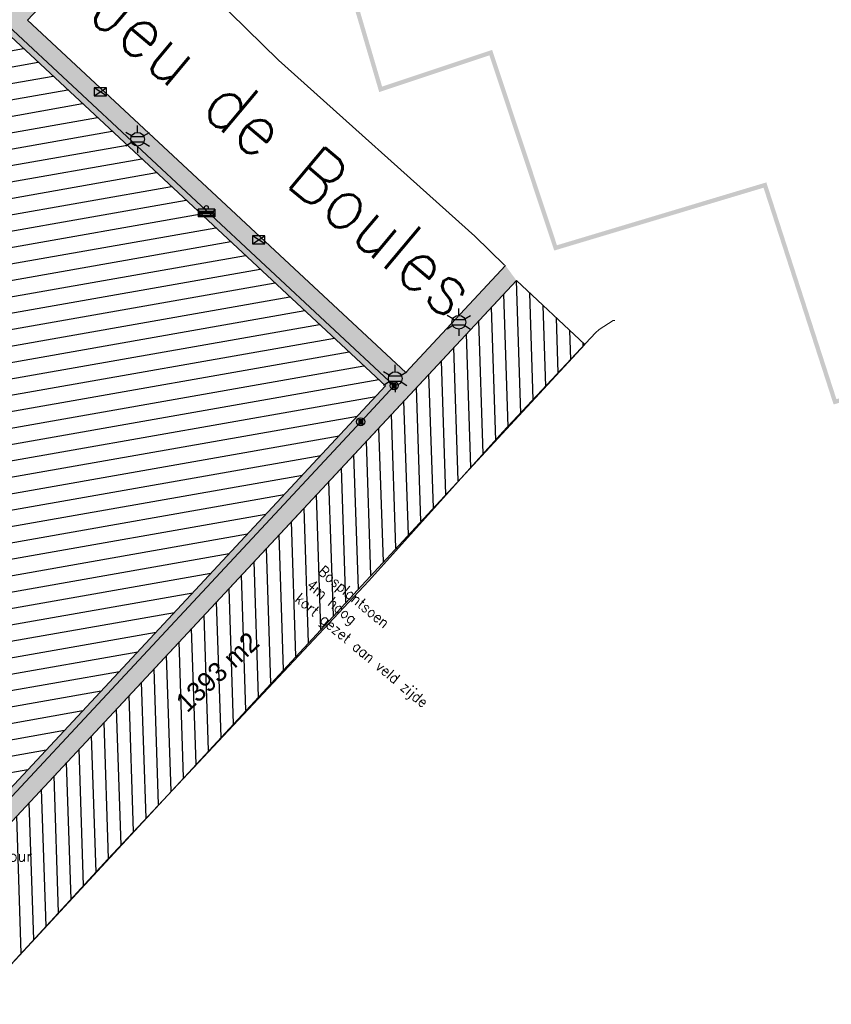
# Model space of a CAD drawing. Header units: metres. Extents: x 102852 to 106916, y 385458 to 392749.
# Tile 5 of 11: x 104537 to 104612, y 385997 to 386089. Entities that reach past the tile are written whole.
import ezdxf
from ezdxf.enums import TextEntityAlignment as Align

# ---------------------------------------------------------------- set-up
doc = ezdxf.new("R2010")
doc.units = ezdxf.units.M
for name, color, linetype, lineweight in [('0-BEPLANTING', 14, 'Continuous', 30), ('0-HAAG', 82, 'Continuous', 30), ('0-HOCKEYVELD', 130, 'Continuous', 30), ('0-VERHARDING', 5, 'Continuous', 30), ('_alg-maatvoering', 7, 'Continuous', 0), ('B-WE-GR-STRUIK-G', 90, 'Continuous', 13), ('B-WE-IE-MEUBILAIR_WEGMEUBILAIR-S', 7, 'Continuous', 30), ('B-WE-IE-OV-LICHTMAST-S', 40, 'Continuous', 30), ('B-WE-IE-TERREINAFSCHEIDING_KUNSTMATIG_HEKWERK-G', 6, 'Continuous', 0), ('B-WE-RI-HWA_KOLK_STRAATKOLK-S', 150, 'Continuous', 30), ('B-WE-VH-KANTVERHARDING-G', 60, 'Continuous', 13), ('B-WE-VH-MATERIAALGRENS-G', 31, 'Continuous', 13), ('Boomsoort', 10, 'Continuous', 0)]:
    doc.layers.add(name, color=color, linetype=linetype, lineweight=lineweight)
doc.styles.add('arial', font='arial.ttf')
doc.styles.add('ISO 1 1000 T2 5 0', font='font_iso.shx', dxfattribs={"height": 2.5})
doc.styles.add('NLCS-ISO', font='NLCS-ISO.ttf')
doc.styles.add('Style-STANDARD', font='STANDARD.shx')
doc.styles.add('Style-txt', font='txt.shx')

# ---------------------------------------------------------------- blocks, each defined once
blk = doc.blocks.new('SIE-WEG_PAAL_VAST_3')
blk.add_hatch(color=256).paths.add_polyline_path([(-0.37, -0.37), (-0.37, 0.37), (0.37, 0.37), (0.37, -0.37)])
blk.add_circle((0, 0), 0.75)
blk.add_3dface([(0.37, 0.37), (-0.37, 0.37), (-0.37, -0.37), (0.37, -0.37)])
at = {"style": 'NLCS-ISO'}
blk.add_attdef('TYPE', (0, 0), '', height=1.75, dxfattribs=at)
blk = doc.blocks.new('B-SIE-WEG_LICHTMAST-SO_3')
at = {"ltscale": 0.1}
for p, q in [((0, 1.27), (0, 2.53)), ((-1.1, 0.63), (-2.19, 1.27)), ((1.1, 0.63), (2.19, 1.27)), ((-1.1, -0.63), (-2.19, -1.27)), ((0, -1.27), (0, -2.53)), ((1.1, -0.63), (2.19, -1.27))]:
    blk.add_line(p, q, dxfattribs=at)
at = {"flags": 128}
for points in [[(-1.16, 0.5), (1.16, 0.5)], [(-1.16, -0.5), (1.16, -0.5)]]:
    blk.add_lwpolyline(points, dxfattribs=at)
at = {"ltscale": 0.1}
blk.add_circle((0, 0), 1.27, dxfattribs=at)
at = {"style": 'NLCS-ISO'}
blk.add_attdef('TYPE', text='', height=1.8, dxfattribs=at).set_placement((0, 2.53), align=Align.BOTTOM_CENTER)
blk = doc.blocks.new('Straatkolk 300x450')
at = {"layer": 'B-WE-RI-HWA_KOLK_STRAATKOLK-S'}
for p, q in [((-1.13, -0.75), (1.13, 0.75)), ((1.13, -0.75), (-1.13, 0.75))]:
    blk.add_line(p, q, dxfattribs=at)
blk.add_3dface([(-1.13, -0.75), (1.13, -0.75), (1.13, 0.75), (-1.13, 0.75)], dxfattribs=at)
blk = doc.blocks.new('SIE-WEG_AFVALBAK_TYPE_02')
at = {"linetype": 'Continuous'}
for p, q in [((1.56, -0.35), (-1.56, -0.35)), ((-1.33, -0.76), (-1.56, -0.35)), ((-1.33, -0.99), (-1.56, -1.72)), ((1.56, -1.72), (-1.56, -1.72)), ((1.33, -0.76), (-1.33, -0.76)), ((-1.33, -0.99), (-1.33, -0.76)), ((1.33, -0.99), (-1.33, -0.99)), ((-1.18, -1.16), (-1.3, -1.55)), ((1.3, -1.55), (-1.3, -1.55)), ((1.18, -1.16), (-1.18, -1.16)), ((1.18, -1.16), (1.3, -1.55)), ((1.33, -0.76), (1.56, -0.35)), ((1.33, -0.99), (1.33, -0.76)), ((1.33, -0.99), (1.56, -1.72))]:
    blk.add_line(p, q, dxfattribs=at)
for p, q in [((-1.56, -0.35), (-1.56, -1.72)), ((1.56, -0.35), (1.56, -1.72))]:
    blk.add_line(p, q)
blk.add_circle((0, 0), 0.354, dxfattribs=at)

msp = doc.modelspace()

# ---------------------------------------------------------------- hatches: boundary and pattern name
at = {"layer": '0-BEPLANTING', "extrusion": (0, 0, -1)}
h = msp.add_hatch(dxfattribs=at)
h.set_pattern_fill('HATCH', color=256, scale=0.1, style=0, pattern_type=2)
h.set_pattern_definition([(268.1149, (-104582.728, 386064.554), (1.19935, -0.039475), [])])
h.paths.add_polyline_path([(-104582.728, 386064.554), (-104589.069, 386058.617), (-104532.686, 385997.71), (-104531.275, 385997.345), (-104530.893, 385997.654), (-104529.897, 385999.262), (-104530.644, 386001.198), (-104531.596, 386004.918), (-104531.85, 386005.714), (-104529.697, 386007.41), (-104531.166, 386009.275)])
at = {"layer": '0-HAAG', "ltscale": 0.2, "true_color": 0x136734}
for points in [[(104564.184, 386101.756), (104569.994, 386082.036), (104580.226, 386085.447), (104586.236, 386067.324), (104605.672, 386073.156), (104612.176, 386053.036), (104650.778, 386064.307), (104644.28, 386085.411), (104657.961, 386089.565), (104645.853, 386127.411), (104645.433, 386128.766), (104655.45, 386131.782), (104649.838, 386149.742), (104644.049, 386169.16), (104643.916, 386169.54), (104635.788, 386167.129), (104627.633, 386164.579), (104616.694, 386161.244), (104608.3, 386158.621), (104611.335, 386148.869), (104612.047, 386149.099), (104609.289, 386157.973), (104643.601, 386168.716), (104649.456, 386149.624), (104654.948, 386132.048), (104644.931, 386129.033), (104645.472, 386127.289), (104657.456, 386089.83), (104643.779, 386085.677), (104650.276, 386064.578), (104612.437, 386053.528), (104605.933, 386073.652), (104586.493, 386067.819), (104580.479, 386085.953), (104570.261, 386082.546), (104564.567, 386101.873), (104564.184, 386101.756), (104631.711, 386165.854), (104627.633, 386164.579), (104610.668, 386153.536), (104609.289, 386157.973), (104631.462, 386164.915), (104643.601, 386168.716)], [(104564.184, 386101.756), (104569.994, 386082.036), (104580.226, 386085.447), (104586.236, 386067.324), (104605.672, 386073.156), (104612.176, 386053.036), (104650.778, 386064.307), (104644.28, 386085.411), (104657.961, 386089.565), (104645.853, 386127.411), (104645.433, 386128.766), (104655.45, 386131.782), (104649.838, 386149.742), (104644.049, 386169.16), (104643.916, 386169.54), (104635.788, 386167.129), (104627.633, 386164.579), (104616.694, 386161.244), (104608.3, 386158.621), (104611.335, 386148.869), (104612.047, 386149.099), (104609.289, 386157.973), (104643.601, 386168.716), (104649.456, 386149.624), (104654.948, 386132.048), (104644.931, 386129.033), (104645.472, 386127.289), (104657.456, 386089.83), (104643.779, 386085.677), (104650.276, 386064.578), (104612.437, 386053.528), (104605.933, 386073.652), (104586.493, 386067.819), (104580.479, 386085.953), (104570.261, 386082.546), (104564.567, 386101.873), (104564.184, 386101.756), (104616.966, 386160.377), (104627.879, 386163.793), (104636.033, 386166.346), (104643.601, 386168.716)]]:
    msp.add_hatch(color=116, dxfattribs=at).paths.add_polyline_path(points)
at = {"layer": '0-HOCKEYVELD'}
h = msp.add_hatch(dxfattribs=at)
h.set_pattern_fill('HATCH', color=256, scale=0.1, style=0, pattern_type=2)
h.set_pattern_definition([(10, (104535.0137, 386073.5585), (-0.260472, 1.477212), [])])
h.paths.add_polyline_path([(104534.547, 386088.317), (104498.556, 386121.859), (104459.026, 386079.429), (104531.042, 386012.341), (104570.587, 386054.761), (104535.317, 386087.619)])
at = {"layer": '0-VERHARDING', "ltscale": 0.2, "true_color": 0x939598, "extrusion": (0, 0, -1)}
h = msp.add_hatch(color=252, dxfattribs=at)
h.paths.add_polyline_path([(-104545.831, 386099.819), (-104548.094, 386107.205), (-104549.994, 386120.024), (-104539.764, 386121.466), (-104539.51, 386120.577), (-104540.382, 386120.452), (-104548.985, 386119.168), (-104547.269, 386107.67), (-104544.928, 386100.271)], flags=17)
h.paths.add_polyline_path([(-104487.548, 386048.579), (-104488.187, 386049.238), (-104487.499, 386050.166), (-104485.257, 386052.259), (-104486.295, 386053.346), (-104488.501, 386051.27), (-104488.775, 386051.715), (-104459.026, 386079.429), (-104498.556, 386121.859), (-104535.855, 386087.118), (-104537.355, 386088.728), (-104546.515, 386098.578), (-104545.831, 386099.819), (-104544.928, 386100.271), (-104544.709, 386100.39), (-104544.004, 386098.057), (-104543.329, 386097.486), (-104542.807, 386098.339), (-104543.474, 386102.955), (-104543.827, 386102.972), (-104535.772, 386104.117), (-104536.905, 386112.193), (-104539.142, 386111.999), (-104539.432, 386113.944), (-104537.573, 386114.249), (-104539.51, 386120.577), (-104539.764, 386121.466), (-104544.445, 386137.178), (-104544.692, 386138.046), (-104545.084, 386138.86), (-104545.609, 386139.594), (-104540.945, 386141.397), (-104541.634, 386140.792), (-104538.984, 386131.996), (-104535.816, 386121.488), (-104534.116, 386115.719), (-104529.901, 386106.258), (-104521.318, 386114.232), (-104517.767, 386110.408), (-104498.352, 386128.536), (-104495.387, 386125.358), (-104492.518, 386144.681), (-104491.009, 386145.111), (-104494.151, 386124.071), (-104484.808, 386113.997), (-104445.912, 386072.266), (-104448.891, 386069.215), (-104457.102, 386078.249), (-104474.336, 386062.154), (-104473.754, 386061.494), (-104478.588, 386056.958), (-104479.225, 386057.569), (-104484.309, 386052.876), (-104483.704, 386052.241)], flags=17)
msp.add_hatch(color=252, dxfattribs=at).paths.add_polyline_path([(-104531.166, 386009.275), (-104582.728, 386064.554), (-104581.702, 386065.949), (-104572.466, 386056.011), (-104537.355, 386088.728), (-104535.855, 386087.118), (-104570.587, 386054.761), (-104531.042, 386012.341), (-104501.282, 386040.065), (-104500.926, 386039.683), (-104503.135, 386037.61), (-104502.132, 386036.522), (-104499.891, 386038.618), (-104498.223, 386038.693), (-104502.095, 386035.054), (-104502.712, 386035.728), (-104507.87, 386030.873), (-104507.266, 386030.23), (-104512.113, 386025.602), (-104512.773, 386026.316)])

# ---------------------------------------------------------------- linework, layer by layer
at = {"layer": '0-BEPLANTING', "flags": 128}
msp.add_lwpolyline([(104582.728, 386064.554), (104589.069, 386058.617), (104532.686, 385997.71), (104532.071, 385997.345), (104531.275, 385997.345), (104530.51, 385997.962), (104529.897, 385999.262), (104530.644, 386001.198), (104531.596, 386004.918), (104531.85, 386005.714), (104529.697, 386007.41), (104531.166, 386009.275)], close=True, dxfattribs=at)
at = {"layer": 'B-WE-GR-STRUIK-G', "flags": 128}
for points in [[(104581.615, 386065.966), (104578.875, 386068.668), (104560.649, 386084.993), (104550.188, 386095.285), (104546.428, 386098.595)], [(104531.656, 386004.811), (104530.644, 386001.198), (104529.897, 385999.262), (104530.51, 385997.962), (104531.275, 385997.345), (104532.071, 385997.345), (104532.686, 385997.71), (104544.791, 386010.809), (104569.023, 386036.671), (104581.458, 386050.489), (104590.07, 386059.687), (104590.397, 386059.984), (104591.715, 386060.82), (104591.853, 386060.832)]]:
    msp.add_lwpolyline(points, dxfattribs=at)
at = {"layer": 'B-WE-IE-TERREINAFSCHEIDING_KUNSTMATIG_HEKWERK-G', "flags": 128}
msp.add_lwpolyline([(104502.643, 386036.974), (104503.188, 386037.483), (104509.65, 386031.464), (104508.615, 386030.385), (104512.183, 386027.008), (104513.228, 386028.106), (104531.045, 386011.543), (104532.023, 386012.535), (104534.171, 386014.839), (104568.272, 386051.432), (104571.38, 386054.775), (104535.55, 386088.181)], dxfattribs=at)
at = {"layer": 'B-WE-VH-KANTVERHARDING-G', "flags": 128}
for points in [[(104581.702, 386065.949), (104572.466, 386056.011), (104537.355, 386088.728), (104539.943, 386091.502), (104546.515, 386098.578)], [(104531.166, 386009.275), (104570.229, 386051.129), (104582.728, 386064.554)]]:
    msp.add_lwpolyline(points, dxfattribs=at)
at = {"layer": 'B-WE-VH-MATERIAALGRENS-G', "flags": 128}
msp.add_lwpolyline([(104534.547, 386088.317), (104498.556, 386121.859), (104459.026, 386079.429), (104531.042, 386012.341), (104570.587, 386054.761), (104535.317, 386087.619)], close=True, dxfattribs=at)

# ---------------------------------------------------------------- block references
at = {"layer": 'B-WE-IE-MEUBILAIR_WEGMEUBILAIR-S', "xscale": 0.5, "yscale": 0.5, "zscale": 0.5, "rotation": 360}
for name, p in [('SIE-WEG_AFVALBAK_TYPE_02', (104553.951, 386071.327)), ('SIE-WEG_PAAL_VAST_3', (104571.38, 386054.775)), ('SIE-WEG_PAAL_VAST_3', (104568.272, 386051.432))]:
    msp.add_blockref(name, p, dxfattribs=at)
at = {"layer": 'B-WE-IE-OV-LICHTMAST-S', "xscale": 0.5, "yscale": 0.5, "zscale": 0.5, "rotation": 360}
for p in [(104547.562, 386077.665), (104577.384, 386060.669), (104571.475, 386055.444)]:
    msp.add_blockref('B-SIE-WEG_LICHTMAST-SO_3', p, dxfattribs=at)
at = {"layer": 'B-WE-RI-HWA_KOLK_STRAATKOLK-S', "xscale": 0.5, "yscale": 0.5, "zscale": 0.5, "rotation": 360}
for p in [(104544.109, 386082.056), (104558.807, 386068.328)]:
    msp.add_blockref('Straatkolk 300x450', p, dxfattribs=at)

# ---------------------------------------------------------------- texts
at = {"insert": (104550.934, 386025.667), "char_height": 1.8, "width": 34.45304, "attachment_point": 1, "rotation": 43.0093, "style": 'ISO 1 1000 T2 5 0'}
msp.add_mtext('1393 m2', dxfattribs=at)
at = {"layer": '_alg-maatvoering', "style": 'Style-STANDARD'}
msp.add_text('Jeu de Boules', height=5, rotation=320, dxfattribs=at).set_placement((104546.105, 386092.698), align=Align.TOP_LEFT)
at = {"layer": '_alg-maatvoering', "insert": (104564.876, 386038.165), "char_height": 1, "attachment_point": 1, "rotation": 320, "style": 'arial'}
msp.add_mtext('\\FSTANDARD;Bosplantsoen\\P4m hoog \\Pkort gezet aan veld zijde', dxfattribs=at)
at = {"layer": 'Boomsoort', "color": 7, "style": 'Style-txt'}
msp.add_text('Quercus robur', height=1, dxfattribs=at).set_placement((104537.788, 386010.615, 0.134), align=Align.RIGHT)

doc.saveas('drawing.dxf')
